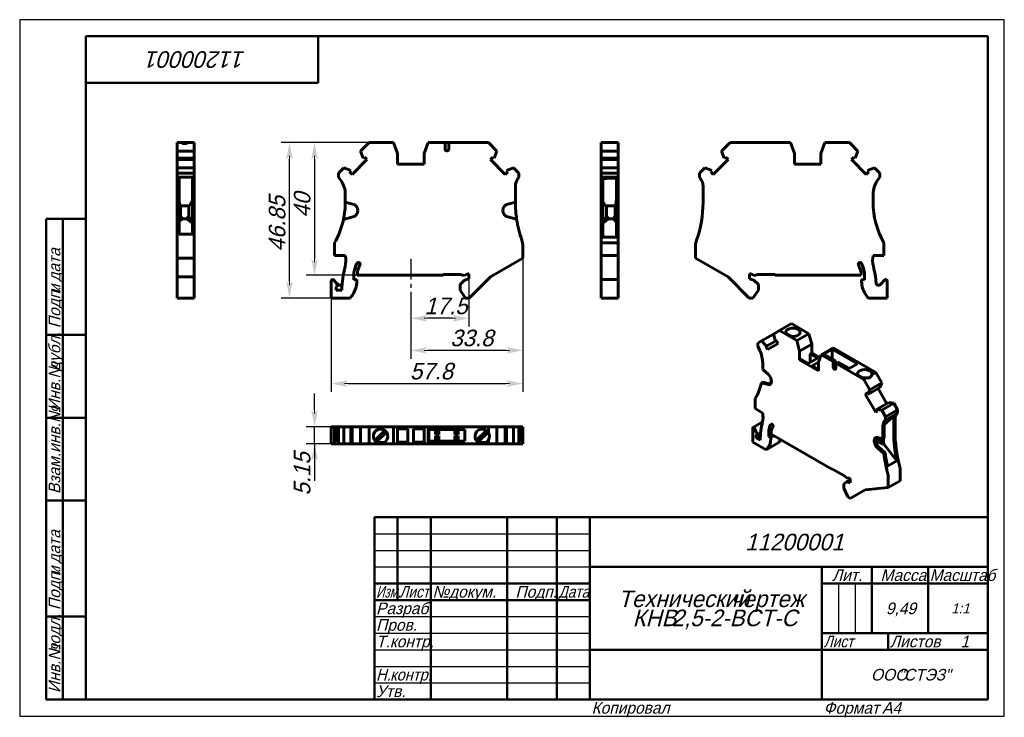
# Model space of a CAD drawing. Header units: millimetres. Extents: x 0 to 297, y 0 to 210.
import ezdxf

# ---------------------------------------------------------------- set-up
doc = ezdxf.new("R2010")
doc.units = ezdxf.units.MM
doc.linetypes.add('CENTER_per1_scale0.196063', pattern=[9.96, 6.225, -1.245, 1.245, -1.245])
doc.styles.add('TextStyle_1', font='T-FLEX Type A.TTF', dxfattribs={"oblique": 15, "height": 5})
doc.styles.add('TextStyle_2', font='T-FLEX Type A.TTF', dxfattribs={"oblique": 15, "height": 3.5})
doc.styles.add('TextStyle_3', font='T-FLEX Type A.TTF', dxfattribs={"width": 0.744064, "oblique": 15, "height": 3.5})
doc.styles.add('TextStyle_4', font='T-FLEX Type A.TTF', dxfattribs={"width": 0.883061, "oblique": 15, "height": 3.5})
doc.styles.add('TextStyle_5', font='T-FLEX Type A.TTF', dxfattribs={"width": 0.94413, "oblique": 15, "height": 3.5})
doc.styles.add('TextStyle_6', font='T-FLEX Type A.TTF', dxfattribs={"width": 0.98844, "oblique": 15, "height": 3.5})
doc.styles.add('TextStyle_7', font='T-FLEX Type A.TTF', dxfattribs={"oblique": 15, "height": 5})
doc.styles.add('TextStyle_8', font='T-FLEX Type A.TTF', dxfattribs={"oblique": 15, "height": 3})
doc.styles.add('TextStyle_9', font='T-FLEX Type A.TTF', dxfattribs={"oblique": 15, "height": 3.5})
doc.dimstyles.new('DIM_ST_1', dxfattribs={"dimtxt": 5, "dimasz": 5, "dimexe": 2.5, "dimexo": 0, "dimtad": 1, "dimrnd": 0.01, "dimdsep": 46, "dimtxsty": 'TextStyle_1', "dimblk": 'Arrow_3_C7_Status', "dimcen": 0.09, "dimclrd": 7, "dimclre": 7, "dimclrt": 7, "dimazin": 0, "dimtfac": 1, "dimtdec": 0, "dimtmove": 0, "dimatfit": 0, "dimldrblk": 'NONE', "dimfxl": 1, "dimtvp": 1, "dimtolj": 1, "dimarcsym": 0})
doc.dimstyles.new('DIM_ST_2', dxfattribs={"dimtxt": 5, "dimasz": 5, "dimexe": 2.5, "dimexo": 0, "dimtad": 1, "dimrnd": 0.01, "dimdsep": 46, "dimtxsty": 'TextStyle_1', "dimblk": 'Arrow_3_C7_Status', "dimcen": 0.09, "dimclrd": 7, "dimclre": 7, "dimclrt": 7, "dimazin": 0, "dimtfac": 1, "dimtdec": 0, "dimtmove": 0, "dimatfit": 0, "dimldrblk": 'NONE', "dimfxl": 1, "dimtvp": 1, "dimtolj": 1, "dimarcsym": 0})
doc.dimstyles.new('DIM_ST_3', dxfattribs={"dimtxt": 5, "dimasz": 5, "dimexe": 2.5, "dimexo": 0, "dimtad": 1, "dimrnd": 0.01, "dimdsep": 46, "dimtxsty": 'TextStyle_1', "dimblk": 'Arrow_3_C7_Status', "dimcen": 0.09, "dimclrd": 7, "dimclre": 7, "dimclrt": 7, "dimazin": 0, "dimtfac": 1, "dimtdec": 0, "dimtmove": 0, "dimatfit": 0, "dimldrblk": 'NONE', "dimfxl": 1, "dimtvp": 1, "dimtolj": 1, "dimarcsym": 0})

# ---------------------------------------------------------------- blocks, each defined once
blk = doc.blocks.new('Arrow_3_C7_Status')
at = {"color": 7, "linetype": 'Continuous', "lineweight": 0}
blk.add_line((-1, 0), (-0.8, 0), dxfattribs=at)
at = {"color": 7}
blk.add_solid([(-1, -0.2), (0, 0), (-0.8, 0), (-1, 0.2)], dxfattribs=at)
blk = doc.blocks.new('*D5')
at = {"color": 7, "lineweight": -2}
for p, q in [((135.47, 132.61), (135.47, 117.46)), ((117.97, 127.91), (117.97, 117.46)), ((130.47, 119.96), (122.97, 119.96))]:
    blk.add_line(p, q, dxfattribs=at)
at = {"layer": 'Defpoints', "color": 0}
for p in [(135.47, 132.61), (117.97, 127.91), (117.97, 119.96)]:
    blk.add_point(p, dxfattribs=at)
at = {"color": 7, "lineweight": -2, "xscale": 5, "yscale": 5, "zscale": 5, "rotation": 180}
blk.add_blockref('Arrow_3_C7_Status', (117.97, 119.96), dxfattribs=at)
at = {"color": 7, "lineweight": -2, "xscale": 5, "yscale": 5, "zscale": 5}
blk.add_blockref('Arrow_3_C7_Status', (135.47, 119.96), dxfattribs=at)
blk = doc.blocks.new('_None')
blk = doc.blocks.new('*D6')
at = {"color": 7, "lineweight": -2}
for p, q in [((151.77, 138.13), (151.77, 107.78)), ((117.97, 127.91), (117.97, 107.78)), ((146.77, 110.28), (122.97, 110.28))]:
    blk.add_line(p, q, dxfattribs=at)
at = {"layer": 'Defpoints', "color": 0}
for p in [(151.77, 138.13), (117.97, 127.91), (117.97, 110.28)]:
    blk.add_point(p, dxfattribs=at)
at = {"color": 7, "lineweight": -2, "xscale": 5, "yscale": 5, "zscale": 5, "rotation": 180}
blk.add_blockref('Arrow_3_C7_Status', (117.97, 110.28), dxfattribs=at)
at = {"color": 7, "lineweight": -2, "xscale": 5, "yscale": 5, "zscale": 5}
blk.add_blockref('Arrow_3_C7_Status', (151.77, 110.28), dxfattribs=at)
blk = doc.blocks.new('*D7')
at = {"color": 7, "lineweight": -2}
for p, q in [((151.77, 138.13), (151.77, 97.78)), ((93.97, 126.08), (93.97, 97.78)), ((98.97, 100.28), (146.77, 100.28))]:
    blk.add_line(p, q, dxfattribs=at)
at = {"layer": 'Defpoints', "color": 0}
for p in [(151.77, 138.13), (93.97, 126.08), (151.77, 100.28)]:
    blk.add_point(p, dxfattribs=at)
at = {"color": 7, "lineweight": -2, "xscale": 5, "yscale": 5, "zscale": 5}
for p, rotation in [((93.97, 100.28), 180), ((151.77, 100.28), 360)]:
    blk.add_blockref('Arrow_3_C7_Status', p, dxfattribs=dict(at, rotation=rotation))
blk = doc.blocks.new('*D8')
at = {"color": 7, "lineweight": -2}
for p, q in [((105.37, 172.93), (86.44, 172.93)), ((88.94, 167.93), (88.94, 137.93)), ((101.78, 132.93), (86.44, 132.93))]:
    blk.add_line(p, q, dxfattribs=at)
at = {"layer": 'Defpoints', "color": 0}
for p in [(105.37, 172.93), (88.94, 132.93), (101.78, 132.93)]:
    blk.add_point(p, dxfattribs=at)
at = {"color": 7, "lineweight": -2, "xscale": 5, "yscale": 5, "zscale": 5}
for p, rotation in [((88.94, 172.93), 89.99999999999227), ((88.94, 132.93), 269.9999999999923)]:
    blk.add_blockref('Arrow_3_C7_Status', p, dxfattribs=dict(at, rotation=rotation))
blk = doc.blocks.new('*D9')
at = {"color": 7, "lineweight": -2}
for p, q in [((105.37, 172.93), (78.88, 172.93)), ((81.38, 131.08), (81.38, 167.93)), ((93.97, 126.08), (78.88, 126.08))]:
    blk.add_line(p, q, dxfattribs=at)
at = {"layer": 'Defpoints', "color": 0}
for p in [(81.38, 172.93), (105.37, 172.93), (93.97, 126.08)]:
    blk.add_point(p, dxfattribs=at)
at = {"color": 7, "lineweight": -2, "xscale": 5, "yscale": 5, "zscale": 5}
for p, rotation in [((81.38, 172.93), 90.00000000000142), ((81.38, 126.08), 270.0000000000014)]:
    blk.add_blockref('Arrow_3_C7_Status', p, dxfattribs=dict(at, rotation=rotation))
blk = doc.blocks.new('*D10')
at = {"color": 7, "lineweight": -2}
for p, q in [((88.94, 92.28), (88.94, 97.28)), ((96.17, 87.28), (86.44, 87.28)), ((88.94, 82.13), (88.94, 87.28)), ((96.17, 82.13), (86.44, 82.13)), ((88.94, 82.13), (88.94, 71)), ((88.94, 77.13), (88.94, 72.13))]:
    blk.add_line(p, q, dxfattribs=at)
at = {"layer": 'Defpoints', "color": 0}
for p in [(88.94, 87.28), (96.17, 87.28), (96.17, 82.13)]:
    blk.add_point(p, dxfattribs=at)
at = {"color": 7, "lineweight": -2, "xscale": 5, "yscale": 5, "zscale": 5}
for p, rotation in [((88.94, 87.28), 270), ((88.94, 82.13), 90)]:
    blk.add_blockref('Arrow_3_C7_Status', p, dxfattribs=dict(at, rotation=rotation))
blk = doc.blocks.new('_FR1Страница_1')
at = {"color": 7, "linetype": 'Continuous', "lineweight": 25}
for p, q in [((0, 210), (0, 0)), ((297, 210), (0, 210)), ((297, 0), (297, 210)), ((107, 55), (172, 55)), ((107, 50), (172, 50)), ((107, 45), (172, 45)), ((247, 40), (247, 25)), ((252, 40), (252, 25)), ((107, 30), (172, 30)), ((107, 25), (172, 25)), ((107, 20), (172, 20)), ((242, 20), (292, 20)), ((262, 20), (262, 20)), ((107, 15), (172, 15)), ((107, 10), (172, 10)), ((0, 0), (297, 0))]:
    blk.add_line(p, q, dxfattribs=at)
at = {"color": 7, "linetype": 'Continuous', "lineweight": 50}
for p, q in [((20, 5), (20, 205)), ((20, 205), (292, 205)), ((90, 191), (90, 205)), ((292, 205), (292, 5)), ((20, 191), (90, 191)), ((8, 5), (8, 150)), ((8, 150), (20, 150)), ((13, 150), (13, 5)), ((8, 115), (20, 115)), ((8, 90), (20, 90)), ((20, 65), (8, 65)), ((107, 5), (107, 60)), ((107, 60), (292, 60)), ((114, 60), (114, 35)), ((124, 60), (124, 5)), ((147, 60), (147, 5)), ((162, 60), (162, 5)), ((172, 60), (172, 5)), ((172, 45), (292, 45)), ((242, 45), (242, 5)), ((257, 45), (257, 25)), ((274, 45), (274, 25)), ((107, 40), (172, 40)), ((242, 40), (292, 40)), ((107, 35), (172, 35)), ((8, 30), (20, 30)), ((242, 25), (292, 25)), ((262, 25), (262, 20)), ((172, 20), (292, 20)), ((20, 5), (8, 5)), ((292, 5), (20, 5))]:
    blk.add_line(p, q, dxfattribs=at)
at = {"color": 7, "oblique": 15}
for s, height, rotation, style, p in [('11200001', 5, 180, 'TextStyle_7', (68.16, 200.5)), ('дата', 3.5, 90, 'TextStyle_2', (12.25, 131.01)), ('Подп.', 3.5, 90, 'TextStyle_2', (12.25, 117)), ('и', 3.5, 90, 'TextStyle_2', (12.25, 127.51)), ('дубл.', 3.5, 90, 'TextStyle_2', (12.25, 104.01)), ('Инв.№', 3.5, 90, 'TextStyle_2', (12.25, 92)), ('Взам.инв.№', 3.5, 90, 'TextStyle_2', (12.25, 67)), ('дата', 3.5, 90, 'TextStyle_2', (12.25, 46.01)), ('Подп.', 3.5, 90, 'TextStyle_2', (12.25, 32)), ('и', 3.5, 90, 'TextStyle_2', (12.25, 42.51)), ('подл.', 3.5, 90, 'TextStyle_2', (12.25, 19.01)), ('Инв.№', 3.5, 90, 'TextStyle_2', (12.25, 7))]:
    blk.add_text(s, height=height, rotation=rotation, dxfattribs=dict(at, style=style)).set_placement(p)
for s, height, style, p in [('11200001', 5, 'TextStyle_7', (218.84, 50)), ('Лит.', 3.5, 'TextStyle_2', (245.03, 40.76)), ('Масса', 3.5, 'TextStyle_2', (259.65, 40.76)), ('№', 3.5, 'TextStyle_2', (124.5, 35.75)), ('Подп.', 3.5, 'TextStyle_2', (149.53, 35.75)), ('докум.', 3.5, 'TextStyle_2', (129.5, 35.75)), ('Технический', 5, 'TextStyle_7', (180.55, 32.88)), ('чертеж', 5, 'TextStyle_7', (214.51, 32.88)), ('Разраб.', 3.5, 'TextStyle_2', (107.5, 30.75)), ('9,49', 3.5, 'TextStyle_2', (261.28, 30.75)), ('1:1', 3, 'TextStyle_8', (280.99, 31)), ('КНВ', 5, 'TextStyle_7', (184.89, 27.12)), ('2,5-2-ВСТ-С', 5, 'TextStyle_7', (196.68, 27.12)), ('Пров.', 3.5, 'TextStyle_2', (107.5, 25.75)), ('Т.контр.', 3.5, 'TextStyle_2', (107.5, 20.75)), ('Листов', 3.5, 'TextStyle_2', (262.5, 20.75)), ('1', 3.5, 'TextStyle_9', (283.78, 20.75)), ('ООО', 3.5, 'TextStyle_2', (256.78, 10.75)), ('"СТЭЗ"', 3.5, 'TextStyle_2', (265.03, 10.75)), ('Утв.', 3.5, 'TextStyle_2', (107.5, 5.75)), ('Копировал', 3.5, 'TextStyle_2', (172.5, 0.75)), ('Формат', 3.5, 'TextStyle_2', (242.5, 0.75)), ('A4', 3.5, 'TextStyle_2', (260.12, 0.75))]:
    blk.add_text(s, height=height, dxfattribs=dict(at, style=style)).set_placement(p)
for s, style, width, p in [('Масштаб', 'TextStyle_6', 0.98844, (274.5, 40.76)), ('Изм.', 'TextStyle_3', 0.744064, (107.5, 35.75)), ('Лист', 'TextStyle_4', 0.883061, (114.5, 35.75)), ('Дата', 'TextStyle_4', 0.883061, (162.5, 35.75)), ('Лист', 'TextStyle_4', 0.883061, (242.5, 20.75)), ('Н.', 'TextStyle_5', 0.94413, (107.5, 10.75)), ('контр.', 'TextStyle_5', 0.94413, (111.75, 10.75))]:
    blk.add_text(s, height=3.5, dxfattribs=dict(at, style=style, width=width)).set_placement(p)
blk = doc.blocks.new('Страница_1')
at = {"color": 7, "linetype": 'Continuous', "lineweight": 60}
for p, q in [((47.511, 170.353), (47.511, 172.927)), ((47.511, 172.927), (48.659, 172.927)), ((48.659, 172.927), (50.864, 172.927)), ((50.864, 172.927), (52.661, 172.927)), ((52.661, 170.353), (52.661, 172.927)), ((102.798, 170.353), (105.372, 172.927)), ((105.372, 172.927), (112.772, 172.927)), ((112.772, 172.927), (113.972, 169.63)), ((121.972, 169.63), (123.172, 172.927)), ((123.172, 172.927), (128.297, 172.927)), ((128.297, 170.977), (128.297, 172.927)), ((128.297, 172.927), (129.397, 172.927)), ((129.397, 172.927), (129.397, 170.977)), ((129.397, 172.927), (141.372, 172.927)), ((143.946, 170.353), (141.372, 172.927)), ((175.385, 172.927), (175.385, 170.353)), ((175.385, 172.927), (180.535, 172.927)), ((180.535, 170.353), (180.535, 172.927)), ((211.693, 170.353), (214.267, 172.927)), ((232.467, 172.927), (214.267, 172.927)), ((233.667, 169.63), (232.467, 172.927)), ((242.867, 172.927), (241.667, 169.63)), ((250.267, 172.927), (242.867, 172.927)), ((250.267, 172.927), (252.841, 170.353)), ((52.661, 170.353), (47.511, 170.353)), ((47.511, 170.353), (47.511, 168.21)), ((52.661, 168.21), (52.661, 170.353)), ((103.632, 168.21), (102.798, 170.353)), ((113.972, 169.63), (113.972, 166.427)), ((121.972, 166.427), (121.972, 169.63)), ((143.946, 170.353), (143.112, 168.21)), ((175.385, 170.353), (180.535, 170.353)), ((175.385, 168.21), (175.385, 170.353)), ((180.535, 168.21), (180.535, 170.353)), ((212.527, 168.21), (211.693, 170.353)), ((233.667, 166.427), (233.667, 169.63)), ((241.667, 169.63), (241.667, 166.427)), ((252.006, 168.21), (252.841, 170.353)), ((47.511, 168.21), (52.661, 168.21)), ((47.511, 168.21), (47.511, 167.827)), ((47.511, 167.827), (47.511, 165.319)), ((52.661, 167.827), (47.511, 167.827)), ((52.661, 168.21), (52.661, 167.827)), ((52.661, 165.319), (52.661, 167.827)), ((100.289, 163.354), (104.762, 167.827)), ((104.005, 168.583), (103.632, 168.21)), ((104.762, 167.827), (104.005, 168.583)), ((121.972, 166.427), (113.972, 166.427)), ((142.738, 168.583), (141.982, 167.827)), ((141.982, 167.827), (146.454, 163.354)), ((143.112, 168.21), (142.738, 168.583)), ((180.535, 168.21), (175.385, 168.21)), ((175.385, 167.827), (175.385, 168.21)), ((175.385, 167.827), (180.535, 167.827)), ((175.385, 165.319), (175.385, 167.827)), ((180.535, 167.827), (180.535, 168.21)), ((180.535, 165.319), (180.535, 167.827)), ((209.184, 163.354), (213.657, 167.827)), ((212.527, 168.21), (212.9, 168.583)), ((212.9, 168.583), (213.657, 167.827)), ((233.667, 166.427), (241.667, 166.427)), ((250.877, 167.827), (251.633, 168.583)), ((255.349, 163.354), (250.877, 167.827)), ((251.633, 168.583), (252.006, 168.21)), ((47.511, 165.319), (47.511, 163.727)), ((52.661, 165.319), (47.511, 165.319)), ((47.511, 163.727), (47.511, 162.498)), ((52.661, 163.727), (47.511, 163.727)), ((52.661, 163.727), (52.661, 165.319)), ((52.661, 162.498), (52.661, 163.727)), ((96.172, 163.727), (97.764, 165.319)), ((96.172, 162.527), (96.172, 163.727)), ((97.764, 165.319), (99.906, 164.484)), ((99.906, 164.484), (99.533, 164.111)), ((99.533, 164.111), (100.289, 163.354)), ((146.454, 163.354), (147.211, 164.111)), ((146.837, 164.484), (148.98, 165.319)), ((147.211, 164.111), (146.837, 164.484)), ((148.98, 165.319), (150.572, 163.727)), ((150.572, 163.727), (150.572, 162.498)), ((175.385, 163.727), (175.385, 165.319)), ((180.535, 165.319), (175.385, 165.319)), ((175.385, 163.727), (175.385, 162.527)), ((180.535, 163.727), (175.385, 163.727)), ((180.535, 163.727), (180.535, 165.319)), ((180.535, 162.527), (180.535, 163.727)), ((205.067, 163.727), (206.658, 165.319)), ((205.067, 162.498), (205.067, 163.727)), ((206.658, 165.319), (208.801, 164.484)), ((208.801, 164.484), (208.428, 164.111)), ((208.428, 164.111), (209.184, 163.354)), ((256.106, 164.111), (255.349, 163.354)), ((257.875, 165.319), (255.732, 164.484)), ((255.732, 164.484), (256.106, 164.111)), ((259.467, 163.727), (257.875, 165.319)), ((259.467, 163.727), (259.467, 162.527)), ((52.661, 162.498), (47.511, 162.498)), ((47.511, 162.498), (47.511, 162.247)), ((47.511, 162.247), (48.061, 162.247)), ((47.511, 162.06), (47.511, 162.247)), ((47.511, 162.06), (47.511, 159.766)), ((48.061, 162.247), (48.061, 162.06)), ((48.061, 162.06), (48.061, 159.766)), ((52.111, 162.247), (52.111, 162.06)), ((52.661, 162.247), (52.111, 162.247)), ((52.111, 162.06), (52.111, 159.766)), ((52.661, 162.498), (52.661, 162.247)), ((52.661, 162.06), (52.661, 162.247)), ((52.661, 162.06), (52.661, 159.766)), ((96.172, 162.527), (96.956, 161.407)), ((150.245, 162.06), (150.376, 162.247)), ((150.572, 162.498), (150.376, 162.247)), ((175.385, 162.527), (180.535, 162.527)), ((175.385, 161.407), (175.385, 162.527)), ((175.385, 157.392), (175.385, 161.407)), ((175.935, 162.143), (175.935, 161.407)), ((175.935, 162.143), (176.985, 162.143)), ((175.935, 157.392), (175.935, 161.407)), ((176.985, 162.202), (179.585, 162.202)), ((176.985, 162.143), (176.985, 162.202)), ((179.585, 162.202), (179.585, 162.143)), ((179.585, 162.143), (179.985, 162.143)), ((179.985, 161.407), (179.985, 162.143)), ((179.985, 157.392), (179.985, 161.407)), ((180.535, 162.527), (180.535, 161.407)), ((180.535, 157.392), (180.535, 161.407)), ((205.067, 162.498), (205.263, 162.247)), ((205.393, 162.06), (205.263, 162.247)), ((258.683, 161.407), (259.467, 162.527)), ((47.511, 157.498), (47.511, 159.766)), ((47.511, 157.498), (47.511, 155.032)), ((48.061, 159.766), (48.061, 157.498)), ((48.061, 157.498), (48.061, 155.032)), ((52.111, 154.889), (52.111, 159.766)), ((52.661, 154.889), (52.661, 159.766)), ((149.522, 157.498), (149.522, 159.766)), ((149.522, 157.498), (149.522, 155.032)), ((206.117, 154.889), (206.117, 159.766)), ((47.511, 155.032), (47.511, 154.424)), ((47.511, 155.032), (48.061, 155.032)), ((48.061, 155.086), (48.432, 153.836)), ((48.061, 154.424), (48.061, 155.032)), ((52.111, 155.519), (51.352, 153.836)), ((52.111, 154.889), (52.111, 145.356)), ((52.661, 154.889), (52.661, 143.508)), ((98.222, 157.392), (98.222, 155.032)), ((98.222, 155.032), (100.489, 154.424)), ((98.222, 155.032), (98.222, 155.027)), ((149.522, 155.032), (147.254, 154.424)), ((149.522, 154.889), (149.522, 155.032)), ((175.385, 155.027), (175.385, 157.392)), ((175.385, 155.027), (175.385, 142.701)), ((175.935, 157.392), (175.935, 155.027)), ((175.935, 155.214), (176.718, 153.827)), ((175.935, 155.027), (175.935, 144.427)), ((179.785, 154.328), (179.985, 155.988)), ((179.985, 155.032), (179.985, 157.392)), ((179.985, 155.032), (179.985, 154.424)), ((180.535, 155.032), (179.985, 155.032)), ((180.535, 157.392), (180.535, 155.032)), ((180.535, 155.032), (180.535, 154.424)), ((257.417, 155.027), (257.417, 157.392)), ((47.511, 154.424), (47.511, 152.492)), ((47.511, 152.492), (47.511, 152.462)), ((47.511, 152.462), (47.511, 150.53)), ((48.061, 154.424), (48.061, 152.492)), ((48.061, 152.462), (48.061, 152.492)), ((48.061, 152.462), (48.061, 150.53)), ((48.461, 153.832), (48.432, 153.836)), ((48.432, 153.836), (51.352, 153.836)), ((48.461, 150.026), (48.461, 153.832)), ((48.461, 153.828), (51.061, 153.828)), ((51.061, 153.81), (51.352, 153.836)), ((51.061, 153.81), (51.061, 153.828)), ((51.061, 150.627), (51.061, 153.81)), ((101.972, 152.492), (101.972, 152.462)), ((145.772, 152.492), (145.772, 152.462)), ((179.6, 153.827), (176.718, 153.827)), ((176.985, 153.827), (176.985, 150.627)), ((179.585, 153.827), (179.585, 150.114)), ((179.6, 153.827), (179.785, 154.328)), ((179.785, 149.568), (179.785, 154.328)), ((179.985, 154.424), (179.985, 152.492)), ((179.985, 152.462), (179.985, 152.492)), ((179.985, 152.462), (179.985, 150.53)), ((180.535, 154.424), (180.535, 152.492)), ((180.535, 152.492), (180.535, 152.462)), ((180.535, 152.462), (180.535, 150.53)), ((47.511, 150.53), (47.511, 149.82)), ((47.511, 149.82), (47.511, 143.508)), ((48.061, 149.82), (47.511, 149.82)), ((48.061, 149.82), (48.061, 150.53)), ((48.061, 149.82), (48.061, 145.356)), ((48.15, 149.177), (48.061, 149.035)), ((48.461, 150.026), (48.15, 149.177)), ((49.161, 149.927), (48.15, 149.177)), ((48.461, 150.627), (49.161, 149.927)), ((50.361, 149.927), (49.161, 149.927)), ((50.361, 149.927), (51.061, 150.627)), ((52.111, 148.629), (50.361, 149.927)), ((51.061, 150.627), (52.111, 149.105)), ((100.489, 150.53), (97.663, 149.772)), ((147.254, 150.53), (149.902, 149.82)), ((176.985, 150.627), (175.935, 149.137)), ((175.935, 148.643), (177.685, 149.927)), ((176.985, 150.627), (177.685, 149.927)), ((177.685, 149.927), (178.885, 149.927)), ((179.585, 150.627), (178.885, 149.927)), ((179.817, 149.234), (178.885, 149.927)), ((179.785, 149.568), (179.585, 150.114)), ((179.817, 149.234), (179.785, 149.568)), ((179.817, 149.234), (179.985, 148.412)), ((179.985, 150.53), (179.985, 149.772)), ((179.985, 149.772), (179.985, 144.427)), ((180.535, 149.772), (179.985, 149.772)), ((180.535, 150.53), (180.535, 149.772)), ((180.535, 149.772), (180.535, 142.701)), ((47.511, 141.834), (47.511, 143.508)), ((52.111, 145.356), (48.061, 145.356)), ((52.661, 141.834), (52.661, 143.508)), ((94.972, 138.927), (94.972, 142.701)), ((175.385, 138.927), (175.385, 142.701)), ((180.535, 142.701), (175.385, 142.701)), ((179.985, 144.427), (175.935, 144.427)), ((180.535, 138.927), (180.535, 142.701)), ((260.667, 138.927), (260.667, 142.701)), ((47.511, 141.834), (47.511, 138.135)), ((52.661, 141.834), (52.661, 138.135)), ((151.772, 141.834), (151.772, 138.135)), ((203.867, 141.834), (203.867, 138.135)), ((47.511, 138.135), (47.511, 132.477)), ((52.661, 138.135), (47.511, 138.135)), ((52.661, 138.135), (52.661, 132.477)), ((98.215, 138.927), (94.972, 138.927)), ((151.772, 138.135), (141.972, 132.477)), ((175.385, 135.569), (175.385, 138.927)), ((175.385, 138.927), (180.535, 138.927)), ((180.535, 135.569), (180.535, 138.927)), ((203.867, 138.135), (213.667, 132.477)), ((257.423, 138.927), (260.667, 138.927)), ((175.385, 131.634), (175.385, 135.569)), ((180.535, 131.634), (180.535, 135.569)), ((47.511, 132.477), (47.511, 126.077)), ((52.661, 132.477), (47.511, 132.477)), ((52.661, 126.077), (52.661, 132.477)), ((93.972, 126.077), (93.972, 131.234)), ((94.655, 131.517), (95.508, 130.663)), ((100.772, 132.627), (100.772, 131.548)), ((100.772, 131.548), (101.672, 131.627)), ((101.672, 131.627), (101.672, 131.07)), ((127.772, 132.927), (101.778, 132.927)), ((127.772, 133.127), (132.886, 133.127)), ((127.772, 132.927), (127.772, 133.127)), ((132.822, 130.127), (134.174, 131.479)), ((132.886, 133.127), (134.205, 132.9)), ((134.174, 131.479), (135.472, 131.827)), ((134.205, 132.9), (135.045, 133.391)), ((135.045, 133.391), (135.472, 133.391)), ((135.472, 131.827), (135.472, 133.391)), ((141.972, 132.477), (135.572, 126.077)), ((180.535, 131.634), (175.385, 131.634)), ((175.385, 131.234), (175.385, 131.634)), ((175.385, 126.077), (175.385, 131.234)), ((180.535, 131.234), (180.535, 131.634)), ((180.535, 126.077), (180.535, 131.234)), ((220.067, 126.077), (213.667, 132.477)), ((220.594, 133.391), (220.167, 133.391)), ((220.167, 131.827), (220.167, 133.391)), ((220.167, 131.827), (221.464, 131.479)), ((221.433, 132.9), (220.594, 133.391)), ((222.753, 133.127), (221.433, 132.9)), ((221.464, 131.479), (222.817, 130.127)), ((227.867, 133.127), (222.753, 133.127)), ((227.867, 132.927), (227.867, 133.127)), ((253.86, 132.927), (227.867, 132.927)), ((254.867, 131.548), (253.967, 131.627)), ((253.967, 131.627), (253.967, 131.07)), ((254.867, 132.627), (254.867, 131.548)), ((260.984, 131.517), (259.614, 130.147)), ((261.667, 126.077), (261.667, 131.234)), ((95.472, 128.427), (95.472, 129.356)), ((97.179, 128.427), (95.472, 128.427)), ((96.024, 130.147), (95.508, 130.663)), ((132.822, 128.477), (132.822, 130.127)), ((134.502, 126.077), (132.822, 128.477)), ((221.136, 126.077), (222.817, 128.477)), ((222.817, 128.477), (222.817, 130.127)), ((52.661, 126.077), (47.511, 126.077)), ((99.638, 126.077), (93.972, 126.077)), ((135.572, 126.077), (134.502, 126.077)), ((175.385, 126.077), (180.535, 126.077)), ((220.067, 126.077), (221.136, 126.077)), ((256.001, 126.077), (261.667, 126.077)), ((227.354, 115.198), (229.174, 116.249)), ((232.816, 118.351), (229.174, 116.249)), ((229.174, 116.249), (234.407, 113.228)), ((232.816, 118.351), (238.049, 115.33)), ((222.669, 112.493), (223.795, 113.143)), ((223.795, 113.143), (227.354, 115.198)), ((223.795, 113.143), (225.31, 111.587)), ((227.944, 113.108), (225.31, 111.587)), ((227.944, 113.108), (227.354, 115.198)), ((228.208, 113.26), (227.944, 113.108)), ((228.743, 112.334), (228.208, 113.26)), ((232.628, 114.541), (231.131, 115.405)), ((238.049, 115.33), (234.407, 113.228)), ((234.407, 113.228), (235.256, 110.046)), ((238.049, 115.33), (238.897, 112.148)), ((222.669, 111.513), (222.669, 112.493)), ((222.669, 111.513), (223.223, 110.279)), ((225.31, 111.587), (225.046, 111.434)), ((225.046, 111.434), (225.581, 110.508)), ((225.581, 110.508), (228.743, 112.334)), ((238.897, 112.148), (235.256, 110.046)), ((235.256, 110.046), (235.256, 107.431)), ((238.897, 112.148), (238.897, 109.533)), ((241.761, 108.982), (245.403, 111.085)), ((245.031, 110.646), (242.521, 109.196)), ((245.031, 110.646), (252.668, 106.237)), ((245.031, 107.747), (245.031, 110.646)), ((245.403, 111.085), (258.272, 103.654)), ((235.591, 107.625), (235.256, 107.431)), ((240.912, 104.165), (235.256, 107.431)), ((237.819, 106.339), (235.591, 107.625)), ((240.665, 107.982), (237.819, 106.339)), ((238.897, 109.533), (238.438, 109.268)), ((238.438, 109.268), (240.665, 107.982)), ((238.438, 109.268), (238.438, 106.696)), ((241.414, 108.08), (238.897, 109.533)), ((240.912, 106.78), (241.761, 108.982)), ((241.761, 108.982), (245.385, 106.89)), ((242.521, 109.196), (245.951, 107.216)), ((245.385, 106.89), (245.951, 107.216)), ((245.951, 105.624), (245.951, 107.216)), ((224.119, 106.484), (224.119, 104.556)), ((224.119, 104.556), (225.722, 103.135)), ((239.021, 105.645), (240.912, 106.737)), ((240.912, 104.553), (239.021, 105.645)), ((240.912, 104.165), (240.912, 106.78)), ((245.385, 105.298), (245.385, 106.89)), ((246.728, 106.767), (246.163, 106.441)), ((246.163, 106.441), (246.163, 104.849)), ((246.163, 106.441), (254.63, 101.552)), ((246.728, 106.767), (250.158, 104.787)), ((252.668, 106.237), (250.158, 104.787)), ((252.803, 102.892), (254.301, 102.028)), ((254.63, 101.552), (255.442, 102.02)), ((256.45, 98.399), (254.63, 101.552)), ((257.001, 102.92), (258.272, 103.654)), ((260.092, 100.502), (258.272, 103.654)), ((223.724, 100.49), (224.113, 100.715)), ((225.722, 99.955), (223.724, 100.49)), ((226.111, 100.179), (224.113, 100.715)), ((226.77, 100.952), (226.77, 100.927)), ((255.86, 96.991), (259.502, 99.093)), ((256.45, 98.399), (255.86, 96.991)), ((260.092, 100.502), (256.45, 98.399)), ((261.602, 94.221), (258.967, 98.784)), ((259.502, 99.093), (260.092, 100.502)), ((221.821, 92.734), (221.821, 95.815)), ((255.597, 97.448), (255.062, 97.139)), ((255.062, 97.139), (258.224, 91.661)), ((255.86, 96.991), (255.597, 97.448)), ((224.114, 91.41), (221.821, 92.734)), ((258.495, 92.427), (262.137, 94.53)), ((258.759, 91.97), (258.495, 92.427)), ((258.495, 92.427), (260.01, 92.234)), ((263.652, 94.336), (260.01, 92.234)), ((260.01, 92.234), (261.136, 90.284)), ((264.777, 92.387), (261.136, 90.284)), ((263.652, 94.336), (262.137, 94.53)), ((264.777, 92.387), (263.652, 94.336)), ((264.777, 91.383), (264.777, 92.387)), ((258.224, 91.661), (258.759, 91.97)), ((264.25, 91.034), (260.789, 87.921)), ((260.905, 89.057), (260.997, 89.156)), ((260.997, 89.156), (261.386, 89.38)), ((261.136, 89.281), (260.997, 89.156)), ((264.777, 91.383), (261.136, 89.281)), ((261.136, 90.284), (261.136, 89.281)), ((261.386, 89.38), (261.294, 89.281)), ((263.646, 85.375), (263.646, 89.357)), ((264.035, 85.599), (264.035, 89.581)), ((264.25, 91.034), (264.157, 90.935)), ((264.639, 91.258), (264.25, 91.034)), ((264.546, 91.159), (264.639, 91.258)), ((264.777, 91.383), (264.639, 91.258)), ((93.972, 87.284), (93.972, 82.134)), ((94.655, 87.284), (93.972, 87.284)), ((94.655, 87.284), (94.972, 87.284)), ((94.972, 87.284), (96.172, 87.284)), ((94.972, 82.134), (94.972, 87.284)), ((95.863, 86.734), (96.172, 86.734)), ((95.863, 82.684), (95.863, 86.734)), ((96.172, 87.284), (97.764, 87.284)), ((96.172, 82.134), (96.172, 87.284)), ((97.764, 87.284), (99.906, 87.284)), ((97.764, 82.134), (97.764, 87.284)), ((99.906, 87.284), (100.289, 87.284)), ((99.906, 87.284), (99.906, 82.134)), ((100.289, 87.284), (100.289, 82.134)), ((100.289, 87.284), (102.798, 87.284)), ((105.372, 87.284), (102.798, 87.284)), ((102.798, 87.284), (102.798, 82.134)), ((105.372, 87.284), (112.772, 87.284)), ((105.372, 87.284), (105.372, 82.134)), ((110.117, 86.149), (107.081, 83.113)), ((112.772, 87.284), (112.772, 82.134)), ((112.772, 87.284), (113.972, 87.284)), ((113.972, 87.284), (113.972, 82.134)), ((121.972, 87.284), (113.972, 87.284)), ((113.972, 86.634), (117.122, 86.634)), ((117.122, 86.634), (117.122, 82.609)), ((118.822, 82.609), (118.822, 86.634)), ((118.822, 86.634), (121.972, 86.634)), ((121.972, 82.134), (121.972, 87.284)), ((121.972, 87.284), (123.172, 87.284)), ((123.172, 87.284), (141.372, 87.284)), ((123.172, 82.134), (123.172, 87.284)), ((123.447, 86.484), (123.447, 82.934)), ((123.447, 86.484), (134.247, 86.484)), ((125.447, 86.259), (126.447, 86.259)), ((125.447, 86.259), (125.447, 85.435)), ((126.447, 86.259), (126.447, 85.435)), ((131.247, 86.259), (132.247, 86.259)), ((131.247, 86.259), (131.247, 85.435)), ((132.247, 86.259), (132.247, 85.435)), ((134.247, 86.484), (134.247, 82.934)), ((140.767, 86.149), (137.731, 83.113)), ((143.946, 87.284), (141.372, 87.284)), ((141.372, 85.486), (141.372, 87.284)), ((143.946, 87.284), (143.946, 82.134)), ((146.454, 87.284), (143.946, 87.284)), ((146.837, 87.284), (146.454, 87.284)), ((146.454, 82.134), (146.454, 87.284)), ((148.98, 87.284), (146.837, 87.284)), ((146.837, 82.134), (146.837, 87.284)), ((148.98, 87.284), (148.98, 82.134)), ((150.572, 87.284), (148.98, 87.284)), ((151.483, 87.284), (150.572, 87.284)), ((150.572, 87.284), (150.572, 82.134)), ((150.886, 86.734), (150.572, 86.734)), ((150.886, 86.734), (150.886, 82.684)), ((151.772, 87.284), (151.483, 87.284)), ((151.772, 87.284), (151.772, 82.134)), ((221.113, 82.65), (221.113, 86.861)), ((224.065, 88.7), (221.196, 87.044)), ((221.596, 86.813), (222.2, 85.768)), ((260.393, 85.627), (260.393, 87.479)), ((260.782, 87.704), (260.782, 85.852)), ((107.576, 82.618), (110.612, 85.654)), ((125.447, 85.435), (125.447, 84.96)), ((125.447, 85.435), (126.447, 85.435)), ((125.447, 84.96), (125.447, 84.934)), ((125.447, 84.96), (126.447, 84.96)), ((125.447, 84.934), (126.447, 84.934)), ((125.447, 84.458), (125.447, 84.484)), ((126.447, 84.484), (125.447, 84.484)), ((125.447, 83.983), (125.447, 84.458)), ((125.447, 84.458), (126.447, 84.458)), ((125.447, 83.159), (125.447, 83.983)), ((125.447, 83.983), (126.447, 83.983)), ((126.447, 85.435), (126.447, 84.96)), ((126.447, 84.96), (126.447, 84.934)), ((126.447, 84.458), (126.447, 84.484)), ((126.447, 84.458), (126.447, 83.983)), ((126.447, 83.983), (126.447, 83.159)), ((131.247, 85.435), (131.247, 84.96)), ((131.247, 85.435), (132.247, 85.435)), ((131.247, 84.96), (132.247, 84.96)), ((131.247, 84.96), (131.247, 84.934)), ((131.247, 84.934), (132.247, 84.934)), ((132.247, 84.484), (131.247, 84.484)), ((131.247, 84.458), (131.247, 84.484)), ((131.247, 84.458), (132.247, 84.458)), ((131.247, 83.983), (131.247, 84.458)), ((131.247, 83.159), (131.247, 83.983)), ((131.247, 83.983), (132.247, 83.983)), ((132.247, 85.435), (132.247, 84.96)), ((132.247, 84.96), (132.247, 84.934)), ((132.247, 84.458), (132.247, 84.484)), ((132.247, 84.458), (132.247, 83.983)), ((132.247, 83.983), (132.247, 83.159)), ((138.226, 82.618), (141.262, 85.654)), ((141.372, 82.134), (141.372, 83.281)), ((222.174, 83.956), (222.174, 84.715)), ((222.174, 83.956), (223.445, 84.69)), ((223.382, 83.259), (222.174, 83.956)), ((222.2, 84.728), (223.513, 85.487)), ((225.922, 85.222), (225.922, 84.341)), ((226.897, 84.904), (225.922, 84.341)), ((225.922, 84.341), (226.558, 84.038)), ((227.477, 84.569), (226.558, 84.038)), ((226.558, 84.038), (226.558, 83.584)), ((245.014, 74.444), (226.633, 85.056)), ((258.13, 83.27), (258.13, 83.295)), ((258.132, 83.367), (258.502, 84.007)), ((258.394, 84.07), (258.502, 84.007)), ((258.502, 84.007), (258.502, 84.08)), ((258.502, 84.007), (260.53, 82.451)), ((260.393, 83.613), (258.79, 84.043)), ((260.393, 85.627), (260.393, 83.613)), ((260.393, 83.613), (260.782, 83.838)), ((260.53, 82.451), (260.53, 83.692)), ((260.782, 85.852), (260.782, 83.838)), ((94.655, 82.134), (93.972, 82.134)), ((94.655, 82.134), (94.972, 82.134)), ((94.972, 82.134), (96.172, 82.134)), ((95.863, 82.684), (96.172, 82.684)), ((96.172, 82.134), (97.764, 82.134)), ((97.764, 82.134), (99.906, 82.134)), ((99.906, 82.134), (100.289, 82.134)), ((100.289, 82.134), (102.798, 82.134)), ((102.798, 82.134), (105.372, 82.134)), ((105.372, 82.134), (112.772, 82.134)), ((109.905, 82.484), (107.788, 82.484)), ((112.772, 82.134), (113.972, 82.134)), ((117.122, 82.609), (113.972, 82.609)), ((121.972, 82.134), (113.972, 82.134)), ((121.972, 82.609), (118.822, 82.609)), ((121.972, 82.134), (123.172, 82.134)), ((123.172, 82.134), (128.297, 82.134)), ((123.447, 82.934), (128.297, 82.934)), ((125.447, 83.159), (126.447, 83.159)), ((128.297, 82.934), (129.397, 82.934)), ((128.297, 82.134), (128.297, 82.934)), ((128.297, 82.134), (129.397, 82.134)), ((129.397, 82.934), (129.397, 82.134)), ((129.397, 82.934), (134.247, 82.934)), ((129.397, 82.134), (141.372, 82.134)), ((131.247, 83.159), (132.247, 83.159)), ((138.438, 82.484), (140.555, 82.484)), ((143.946, 82.134), (141.372, 82.134)), ((143.946, 82.134), (146.454, 82.134)), ((146.454, 82.134), (146.837, 82.134)), ((146.837, 82.134), (148.98, 82.134)), ((148.98, 82.134), (150.572, 82.134)), ((150.886, 82.684), (150.572, 82.684)), ((151.483, 82.134), (150.572, 82.134)), ((151.772, 82.134), (151.483, 82.134)), ((225.12, 80.337), (221.113, 82.65)), ((228.761, 82.439), (225.12, 80.337)), ((257.742, 83.071), (257.742, 83.046)), ((260.768, 81.924), (258.139, 83.092)), ((258.79, 80.863), (260.662, 79.203)), ((261.051, 79.428), (259.179, 81.088)), ((260.53, 82.451), (260.768, 81.924)), ((260.768, 81.924), (264.61, 77.034)), ((261.051, 79.428), (260.662, 79.203)), ((245.014, 74.608), (248.63, 72.52)), ((245.014, 74.444), (245.014, 74.608)), ((245.014, 74.444), (245.155, 74.526)), ((264.61, 77.034), (261.747, 75.381)), ((248.63, 72.52), (249.563, 71.796)), ((249.563, 71.796), (250.156, 71.854)), ((250.156, 71.854), (250.458, 71.68)), ((250.458, 70.403), (250.458, 71.68)), ((261.984, 71.919), (261.984, 68.899)), ((265.626, 74.021), (265.626, 71.001)), ((248.585, 70.096), (249.541, 70.648)), ((248.585, 68.749), (248.585, 70.096)), ((249.773, 66.104), (248.585, 68.749)), ((250.458, 71.178), (249.541, 70.648)), ((249.541, 70.648), (250.458, 70.403)), ((261.984, 68.899), (255.055, 68.28)), ((265.626, 71.001), (261.984, 68.899)), ((250.529, 65.667), (249.773, 66.104)), ((255.055, 68.28), (250.529, 65.667))]:
    blk.add_line(p, q, dxfattribs=at)
at = {"color": 7, "linetype": 'CENTER_per1_scale0.196063', "lineweight": 25}
blk.add_line((117.972, 137.87), (117.972, 127.91), dxfattribs=at)
at = {"color": 7, "lineweight": 60, "flags": 128}
blk.add_lwpolyline([(257.001, 102.92), (256.913, 102.664), (256.788, 102.437), (256.628, 102.248), (256.433, 102.103), (256.211, 102.007), (255.967, 101.963), (255.708, 101.968), (255.442, 102.02)], dxfattribs=at)
at = {"color": 7, "linetype": 'Continuous', "lineweight": 60}
for centre, radius, start, end in [((49.761, 174.802), 2.175, 239.54969, 300.45031), ((128.847, 170.977), 0.55, 180.00001, 0), ((91.222, 157.392), 7, 0, 35), ((153.522, 159.766), 4, 145, 180), ((202.117, 159.766), 4, 0, 35), ((264.417, 157.392), 7, 145, 180), ((73.222, 155.027), 25, 347.86725, 360), ((183.522, 154.889), 34, 180, 188.57366), ((172.117, 154.889), 34, 340.44279, 0), ((282.417, 155.027), 25, 180, 209.54136), ((99.972, 152.492), 2, 0, 75), ((99.972, 152.462), 2, 285, 0), ((147.772, 152.492), 2, 105, 180), ((147.772, 152.462), 2, 180, 255), ((73.222, 155.027), 25, 330.45864, 347.86725), ((183.522, 154.889), 34, 188.57366, 199.55721), ((146.772, 141.834), 5, 360, 19.55721), ((208.867, 141.834), 5, 160.44279, 180), ((90.872, 137.402), 7.5, 345.85889, 11.73422), ((102.178, 136.277), 0.5, 332.09877, 152.09877), ((253.46, 136.277), 0.5, 27.90123, 207.90123), ((264.767, 137.402), 7.5, 168.26578, 194.14111), ((129.272, 127.727), 32.1, 165.85889, 178.75046), ((109.072, 132.627), 8.3, 152.09877, 180), ((109.072, 132.627), 7.3, 152.09877, 177.64472), ((246.567, 132.627), 7.3, 2.35528, 27.90123), ((246.567, 132.627), 8.3, 360, 27.90123), ((226.367, 127.727), 32.1, 5.15339, 14.14111), ((94.372, 131.234), 0.4, 45, 180), ((94.672, 131.07), 7, 327.14012, 0), ((260.967, 131.07), 7, 180, 212.85988), ((261.267, 131.234), 0.4, 359.99998, 135), ((94.872, 130.027), 0.9, 311.81031, 45), ((96.555, 130.678), 0.75, 225, 354.84661), ((259.084, 130.678), 0.75, 185.15339, 315), ((92.572, 132.427), 9.5, 318.05468, 327.14012), ((263.067, 132.427), 9.5, 212.85988, 221.94532), ((108.847, 84.384), 2.175, 299.12461, 240.87539), ((139.497, 84.384), 2.175, 30.45031, 240.87539), ((139.497, 84.384), 2.175, 299.12461, 329.54969), ((139.497, 84.384), 2.175, 329.54969, 30.45031)]:
    blk.add_arc(centre, radius, start, end, dxfattribs=at)
for centre, major_axis, ratio, start_param, end_param in [((233.223, 115.749), (2.175, 0), 0.5773503, 4.4353112, 9.7018557), ((219.169, 109.341), (-3.5, 6.062), 0.5773503, 3.9269908, 4.5378561), ((245.774, 105.073), (-0.275, 0.476), 0.5773491, 0.7853992, 3.9269918), ((246.339, 105.4), (-0.275, 0.476), 0.5773503, 0.7853982, 1.8980168), ((254.895, 103.236), (2.175, 0), 0.5773503, 6.0292454, 9.7018557), ((225.356, 101.769), (-1, 1.732), 0.5773503, 3.9269908, 5.2359878), ((209.694, 116.637), (-12.5, 21.651), 0.5773503, 3.5829317, 3.6570384), ((254.895, 103.236), (2.175, 0), 0.5773503, 4.4353112, 4.9663289), ((206.441, 114.759), (-12.5, 21.651), 0.5773503, 3.4113968, 3.7152343), ((225.356, 101.744), (-1, 1.732), 0.5773503, 2.6179939, 3.9269908), ((225.745, 101.968), (-1, 1.732), 0.5773503, 2.6179939, 2.9458915), ((218.921, 93.162), (-3.75, 6.495), 0.5773503, 3.6801819, 4.1317916), ((263.611, 86.071), (-2, 3.464), 0.5773503, 0.1745329, 0.7853982), ((266.474, 87.724), (-2, 3.464), 0.5773503, 0.1745329, 0.7853982), ((266.863, 87.948), (-2, 3.464), 0.5773503, 0.1745329, 0.7853982), ((221.396, 86.697), (-0.2, 0.346), 0.5773503, 4.712389, 7.0685835), ((246.074, 69.586), (-16.05, 27.799), 0.5773503, 0.5385892, 0.7635896), ((231.791, 81.834), (-4.15, 7.188), 0.5773503, 0.2984299, 0.7853982), ((226.916, 87.628), (-0.25, 0.433), 0.5773508, 3.4400205, 6.5816132), ((231.791, 81.834), (-3.65, 6.322), 0.5773503, 0.2984299, 0.7442907), ((263.222, 85.846), (-2, 3.464), 0.5773503, 0.1745329, 0.7853982), ((221.75, 85.508), (-0.45, 0.779), 0.5773503, 3.0859221, 4.712389), ((221.608, 86.441), (-3.5, 6.062), 0.5773503, 3.3534777, 3.9269908), ((225.25, 88.544), (-3.5, 6.062), 0.5773503, 3.3534777, 3.437128), ((259.156, 82.254), (-1, 1.732), 0.5773503, 5.7595865, 7.0685835), ((259.545, 82.479), (-1, 1.732), 0.5773503, 0.1957012, 0.7853982), ((259.545, 82.454), (-1, 1.732), 0.5773503, 0.7853982, 2.0943951), ((287.688, 71.494), (-17, 29.445), 0.5773503, 0.7853982, 1.0695956), ((288.076, 71.719), (-17, 29.445), 0.5773503, 0.7853982, 1.1267359), ((220.123, 88.406), (-4.75, 8.227), 0.5773503, 3.1949069, 3.3534777), ((223.765, 90.509), (-4.75, 8.227), 0.5773503, 3.1949069, 3.3534777), ((259.156, 82.229), (-1, 1.732), 0.5773503, 0.7853982, 2.0943951), ((284.435, 69.616), (-17, 29.445), 0.5773503, 0.9350368, 1.1267359), ((284.824, 69.841), (-17, 29.445), 0.5773503, 0.9350368, 1.0695956), ((262.09, 76.062), (-2.5, 4.33), 0.5773503, 3.9269908, 4.2683286), ((258.449, 73.96), (-2.5, 4.33), 0.5773503, 3.9269908, 4.2683286)]:
    blk.add_ellipse(centre, major_axis=major_axis, ratio=ratio, start_param=start_param, end_param=end_param, dxfattribs=at)
blk.add_blockref('_FR1Страница_1', (0, 0))
at = {"color": 7, "style": 'TextStyle_1', "oblique": 15}
for s, p in [('40', (87.69, 150.365)), ('46.85', (80.13, 140.132)), ('5.15', (87.69, 66.529))]:
    blk.add_text(s, height=5, rotation=90, dxfattribs=at).set_placement(p)
for s, p in [('17.5', (122.077, 121.21)), ('33.8', (129.869, 111.53)), ('57.8', (117.692, 101.53))]:
    blk.add_text(s, height=5, dxfattribs=at).set_placement(p)
for base, p1, p2, angle, dimstyle, picture, middle, dimtype in [((81.38, 172.927), (93.972, 126.077), (105.372, 172.927), 90, 'DIM_ST_2', '*D9', (81.38, 146.92), 160), ((88.94, 132.927), (105.372, 172.927), (101.778, 132.927), 270, 'DIM_ST_2', '*D8', (88.94, 153.58), 160), ((117.972, 110.28), (151.772, 138.135), (117.972, 127.91), 180, 'DIM_ST_2', '*D6', (134.872, 110.28), 160), ((117.972, 119.96), (135.472, 132.609), (117.972, 127.91), 180, 'DIM_ST_1', '*D5', (126.722, 119.96), 160), ((88.94, 87.284), (96.172, 82.134), (96.172, 87.284), 90, 'DIM_ST_3', '*D10', (88.94, 70.996), 161)]:
    dim = blk.add_linear_dim(base=base, p1=p1, p2=p2, angle=angle, text=' ', dimstyle=dimstyle)
    dim.commit()
    dim.dimension.update_dxf_attribs({"geometry": picture, "text_midpoint": middle, "dimtype": dimtype})
dim = blk.add_linear_dim(base=(151.772, 100.28), p1=(93.972, 126.077), p2=(151.772, 138.135), text=' ', dimstyle='DIM_ST_2')
dim.commit()
dim.dimension.update_dxf_attribs({"geometry": '*D7', "text_midpoint": (122.872, 100.28), "dimtype": 160})

msp = doc.modelspace()

# ---------------------------------------------------------------- block references
msp.add_blockref('Страница_1', (0, 0))

doc.saveas('drawing.dxf')
